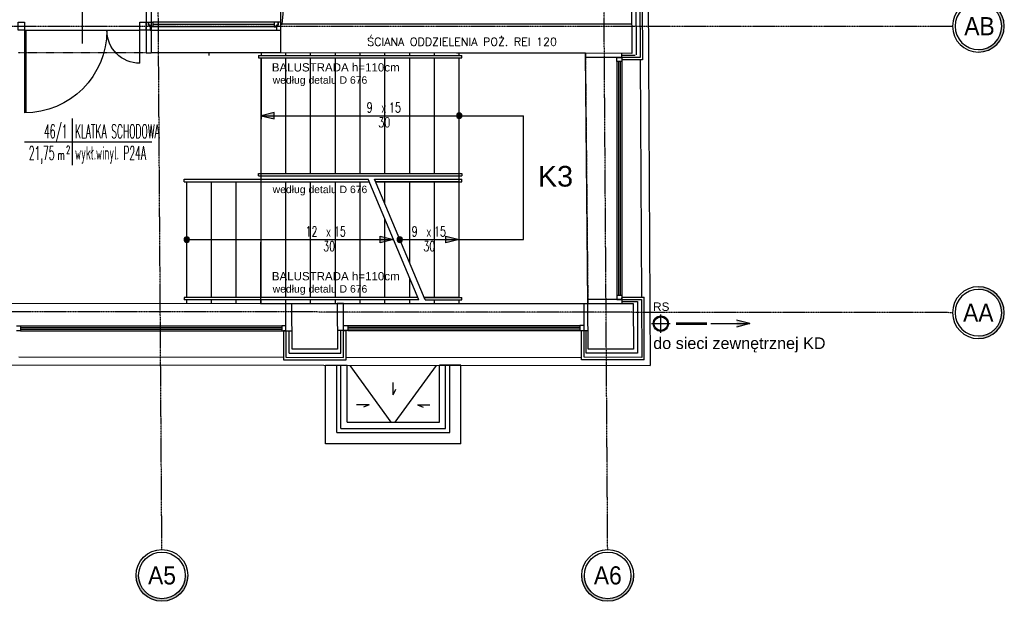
# Model space of a CAD drawing. Header units: inches. Extents: x -145354 to -97635, y 38777 to 78670.
# Tile 68 of 231: x -139141 to -137948, y 47831 to 48535. Entities that reach past the tile are written whole.
import ezdxf
from ezdxf.enums import TextEntityAlignment as Align

# ---------------------------------------------------------------- set-up
doc = ezdxf.new("R2010")
doc.units = ezdxf.units.IN
doc.header["$MEASUREMENT"] = 0
for name, pattern in [('CENTER', [2, 1.25, -0.25, 0.25, -0.25]), ('DASHDOT', [1, 0.5, -0.25, 0, -0.25]), ('DASHED2', [0.375, 0.25, -0.125])]:
    doc.linetypes.add(name, pattern=pattern)
doc.layers.get('0').update_dxf_attribs({"color": 101})
for name, color, linetype in [('Cieniutko', 8, 'Continuous'), ('cokół_widok', 255, 'Continuous'), ('Drz---drzwi', 5, 'Continuous'), ('E-OPIS_POM', 6, 'Continuous'), ('E35', 6, 'Continuous'), ('Ele-balustrada', 64, 'Continuous'), ('Ins-ppoz-opis', 240, 'Continuous'), ('Ins-wod', 152, 'Continuous'), ('Ins-wod-opis', 155, 'Continuous'), ('Mkd-odpływy', 7, 'Continuous'), ('Okn---okna', 5, 'Continuous'), ('Opis-spadki', 61, 'Continuous'), ('Os-osie glowne', 8, 'CENTER'), ('Os-osie-opis', 8, 'Continuous'), ('Sc-cegla pelna', 32, 'Continuous'), ('Sc-gazobeton', 45, 'Continuous'), ('Sc-izolacja term-obrys', 132, 'Continuous'), ('Sc-izolacja term-styropian', 151, 'STYROPIAN-KA'), ('Sc-kamien', 31, 'Continuous'), ('Sc-nad', 5, 'DASHED2'), ('Sc-nadproza kon', 5, 'DASHED2'), ('Sch-opis', 51, 'Continuous'), ('Sch-widok', 12, 'Continuous'), ('studzienki_widok', 52, 'Continuous'), ('W-idok', 9, 'Continuous')]:
    doc.layers.add(name, color=color, linetype=linetype)
doc.styles.add('dwg_opis duży', font='ARIAL.TTF', dxfattribs={"width": 0.9})
doc.styles.add('KA wymiar', font='romans.shx', dxfattribs={"width": 0.6})
doc.styles.add('ROMANS', font='romans', dxfattribs={"width": 0.85})
doc.styles.add('TYTUL2', font='ARIAL.TTF')
doc.linetypes.add('BATTING', pattern='A,0.0001,-0.1,[134,ltypeshp.shx,S=0.1,R=0,X=-0.1,Y=0],-0.2,[134,ltypeshp.shx,S=0.1,R=180,X=0.1,Y=0],-0.1', length=0.4001)
doc.linetypes.add('STYROPIAN-KA', pattern='A,0.0001,-0.1,[135,ltypeshp.shx,S=0.1,R=0,X=-0.1,Y=0],0,[135,ltypeshp.shx,S=0.1,R=180,X=0.1,Y=0],-0.1', length=0.2001)
doc.linetypes.add('ZIGZAG', pattern='A,0.00254,-5.08,[131,ltypeshp.shx,S=5.08,R=0,X=-5.08,Y=0],-10.16,[131,ltypeshp.shx,S=5.08,R=180,X=5.08,Y=0],-5.08', length=20.32254)

# ---------------------------------------------------------------- blocks, each defined once
blk = doc.blocks.new('pow')
for p, q in [((0, 0.523), (0, -0.523)), ((-1.075, 0), (1.78, 0))]:
    blk.add_line(p, q)
at = {"style": 'KA wymiar', "width": 0.6}
for s, height, p in [('2', 0.18, (-0.139, -0.27)), ('m', 0.21, (-0.333, -0.401))]:
    blk.add_text(s, height=height, dxfattribs=at).set_placement(p)
at = {"style": 'KA wymiar'}
for tag, width, p in [('01', 0.7, (-0.131, 0.084)), ('000.00', 0.6, (-0.364, -0.401))]:
    blk.add_attdef(tag, text='', height=0.3, dxfattribs=dict(at, width=width)).set_placement(p, align=Align.RIGHT)
blk.add_attdef('POMIESZCZENIE', (0.071, 0.084), '', height=0.3, dxfattribs=at)
at = {"style": 'KA wymiar', "width": 0.8}
blk.add_attdef('POSADZKA', (0.071, -0.401), '', height=0.3, dxfattribs=at)
blk = doc.blocks.new('ozn_schody-strzałka8x16')
at = {"ltscale": 25}
blk.add_hatch(color=256, dxfattribs=at).paths.add_polyline_path([(0, 0), (-4, -16), (4, -16)])
blk.add_lwpolyline([(0, 0), (-4, -16), (4, -16)], close=True, dxfattribs=at)
blk = doc.blocks.new('ozn_schody-kółko_d14')
at = {"ltscale": 25}
h = blk.add_hatch(color=256, dxfattribs=at)
edge = h.paths.add_edge_path()
edge.add_arc((0, 0), 3.33, 0, 360)
at = {"ltscale": 7}
blk.add_circle((0, 0), 3.33, dxfattribs=at)
blk = doc.blocks.new('ozn_opis-schodów1-rzut')
at = {"style": 'ROMANS', "width": 0.7}
blk.add_text('x', height=12, dxfattribs=at).set_placement((-3.3, 3))
at = {"ltscale": 25, "style": 'ROMANS', "width": 0.7}
blk.add_attdef('Ilość', text='', height=12, dxfattribs=at).set_placement((-7.7, 3), align=Align.RIGHT)
blk.add_attdef('Wysokość', (6.2, 3), '', height=12, dxfattribs=at)
blk.add_attdef('Długość', text='', height=12, dxfattribs=at).set_placement((0.4, -15), align=Align.CENTER)
blk = doc.blocks.new('_DKGJHF')
at = {"ltscale": 7}
for p, q in [((-21.1, -77), (35.9, -77)), ((-5, -145.5), (-105, -145.5)), ((-5, -147.5), (-105, -147.5))]:
    blk.add_line(p, q, dxfattribs=at)
for points in [[(5, -7.5), (5, 0), (-5, 0), (-5, -7.5)], [(5, -155), (5, -147.5), (-5, -147.5), (-5, -155)]]:
    blk.add_lwpolyline(points, close=True, dxfattribs=at)
for points in [[(-45, -7.5), (-5, -7.5)], [(-5, -147.5), (-5, -7.5)]]:
    blk.add_lwpolyline(points, dxfattribs=at)
for centre, radius, start, end in [((-5, -7.5), 40, 180, 270), ((-5, -147.5), 100, 90, 180)]:
    blk.add_arc(centre, radius, start, end)
blk = doc.blocks.new('rura_spustowa')
at = {"layer": 'Ins-wod', "linetype": 'Continuous'}
for p, q in [((-11.2, 0), (11.2, 0)), ((0, -11.2), (0, 11.2))]:
    blk.add_line(p, q, dxfattribs=at)
at = {"layer": 'Ins-wod', "linetype": 'Continuous', "ltscale": 25}
for radius in [9.25, 8.25]:
    blk.add_circle((0, 0), radius, dxfattribs=at)
blk = doc.blocks.new('_opis_osi_liczbowy')
blk.add_hatch(color=256).paths.add_polyline_path([(32, 32), (32, 28.8, -1), (32, -28.8), (32, -32, 1)])
for radius in [32, 28.8]:
    blk.add_circle((32, 0), radius)
at = {"style": 'dwg_opis duży', "width": 0.9}
blk.add_attdef('AXNAMEH', text='', height=22.4, rotation=90, dxfattribs=at).set_placement((32, 0), align=Align.MIDDLE_CENTER)
blk = doc.blocks.new('_opis_osi')
blk.add_hatch(color=256).paths.add_polyline_path([(32, -32), (28.8, -32, -1), (-28.8, -32), (-32, -32, 1)])
for radius in [32, 28.8]:
    blk.add_circle((0, -32), radius)
at = {"style": 'dwg_opis duży', "width": 0.9}
blk.add_attdef('AXNAMEV', text='', height=22.4, rotation=90, dxfattribs=at).set_placement((0, -32), align=Align.MIDDLE_CENTER)
blk = doc.blocks.new('ok163')
at = {"layer": 'Okn---okna'}
for p, q in [((5, -10), (158, -10)), ((155, 0), (8, 0)), ((155, -3), (8, -3)), ((155, -6), (8, -6))]:
    blk.add_line(p, q, dxfattribs=at)
for points in [[(5, -10), (0, -10), (0, 0), (3, 0), (3, -4), (5, -4)], [(155, -6), (158, -6), (158, -4), (160, -4), (160, 0), (158, 0), (155, 0)], [(158, -10), (163, -10), (163, 0), (160, 0), (160, -4), (158, -4)], [(8, -6), (5, -6), (5, -4), (3, -4), (3, 0), (5, 0), (8, 0)]]:
    blk.add_lwpolyline(points, close=True, dxfattribs=at)
blk = doc.blocks.new('st_mała')
at = {"layer": 'Ele-balustrada'}
for p, q in [((81.5, -13.5), (0, -13.5)), ((76.5, -18.5), (0, -18.5)), ((76.5, -145.5), (76.5, -18.5)), ((81.5, -150.5), (81.5, -13.5)), ((76.5, -145.5), (0, -145.5)), ((81.5, -150.5), (0, -150.5))]:
    blk.add_line(p, q, dxfattribs=at)
at = {"layer": 'studzienki_widok'}
for p, q in [((95, 0), (0, 0)), ((0, 0), (0, -26)), ((95, 0), (95, -164)), ((69, -26), (0, -26)), ((69, -138), (69, -26)), ((69, -138), (0, -138)), ((0, -164), (0, -138)), ((95, -164), (0, -164)), ((95, -164), (69, -164))]:
    blk.add_line(p, q, dxfattribs=at)
blk = doc.blocks.new('_vxkdjhgkljhkgjhk')
for q in [(14, 6), (30.2, 0)]:
    blk.add_line((0, 0), q)

msp = doc.modelspace()

# ---------------------------------------------------------------- hatches: boundary and pattern name
at = {"layer": 'Ins-wod'}
msp.add_hatch(color=256, dxfattribs=at).paths.add_polyline_path([(-138272.4, 48170.85), (-138272.4, 48162.51), (-138256.35, 48166.68)])

# ---------------------------------------------------------------- linework, layer by layer
at = {"layer": 'Cieniutko', "linetype": 'Continuous'}
for p, q in [((-138690.87, 48047.31), (-138740.75, 48116.07)), ((-138685.87, 48047.31), (-138636, 48116.07))]:
    msp.add_line(p, q, dxfattribs=at)
at = {"layer": 'cokół_widok'}
for p in [(-138396.82, 51668.68), (-139589.7, 48117.07)]:
    msp.add_line(p, (-138377.22, 48115.8), dxfattribs=at)
at = {"layer": 'E35'}
msp.add_line((-138911.48, 48491.38), (-138911.48, 48494.36), dxfattribs=at)
at = {"layer": 'Ele-balustrada'}
for p, q in [((-138851.47, 48491.38), (-138605.47, 48491.38)), ((-138851.47, 48491.38), (-138851.47, 48488.38)), ((-138851.47, 48488.38), (-138605.47, 48488.38)), ((-138605.47, 48488.38), (-138605.47, 48491.38)), ((-138941.47, 48341.38), (-138718.67, 48341.38)), ((-138851.47, 48345.38), (-138851.47, 48348.38)), ((-138851.47, 48348.38), (-138605.47, 48348.38)), ((-138851.47, 48345.38), (-138605.47, 48345.38)), ((-138605.47, 48348.38), (-138605.47, 48345.38)), ((-138605.47, 48338.38), (-138605.47, 48341.38)), ((-138941.47, 48338.38), (-138717.41, 48338.38)), ((-138709.82, 48338.38), (-138605.47, 48338.38)), ((-138941.47, 48198.38), (-138941.47, 48195.38)), ((-138658.72, 48198.38), (-138941.47, 48198.38)), ((-138651.13, 48198.38), (-138605.47, 48198.38)), ((-138605.47, 48195.38), (-138605.47, 48198.38)), ((-138657.47, 48195.38), (-138941.47, 48195.38)), ((-138649.88, 48195.38), (-138605.47, 48195.38))]:
    msp.add_line(p, q, dxfattribs=at)
for points in [[(-138941.47, 48338.38), (-138941.47, 48341.38)], [(-138711.08, 48341.38), (-138605.47, 48341.38)]]:
    msp.add_lwpolyline(points, dxfattribs=at)
at = {"layer": 'Ins-ppoz-opis', "linetype": 'ZIGZAG', "ltscale": 0.025}
msp.add_lwpolyline([(-138399.5, 48529.26), (-138824.55, 48529.26)], dxfattribs=at)
at = {"layer": 'Ins-wod'}
for p, q in [((-138303.58, 48166.68), (-138256.35, 48166.68)), ((-138256.35, 48166.68), (-138272.4, 48170.85)), ((-138256.35, 48166.68), (-138272.4, 48162.51))]:
    msp.add_line(p, q, dxfattribs=at)
at = {"layer": 'Mkd-odpływy', "const_width": 3}
msp.add_lwpolyline([(-138345.7, 48166.68), (-138308.35, 48166.68)], dxfattribs=at)
at = {"layer": 'Okn---okna'}
for p, q in [((-138417.37, 48483.84), (-138417.37, 48488.84)), ((-138417.37, 48488.84), (-138411.37, 48488.84)), ((-138417.37, 48483.84), (-138417.37, 48197.84)), ((-138411.37, 48483.84), (-138417.37, 48483.84)), ((-138415.37, 48483.84), (-138415.37, 48200.83)), ((-138413.37, 48483.84), (-138413.37, 48200.83)), ((-138411.37, 48488.84), (-138411.37, 48486.84)), ((-138411.37, 48486.84), (-138411.37, 48483.84)), ((-138411.37, 48483.84), (-138411.37, 48197.84)), ((-138389.26, 48485.84), (-138387.68, 48198.83)), ((-138417.37, 48200.83), (-138417.37, 48195.83)), ((-138411.37, 48200.83), (-138417.37, 48200.83)), ((-138411.37, 48195.83), (-138411.37, 48197.84)), ((-138411.37, 48195.83), (-138411.37, 48197.83)), ((-139152.31, 48191.61), (-138811.28, 48190.88)), ((-138756.28, 48190.83), (-138452.63, 48190.88)), ((-139144.87, 48163.91), (-139139.87, 48163.91)), ((-139139.87, 48163.91), (-138823.33, 48163.91)), ((-139139.87, 48163.91), (-139139.87, 48157.91)), ((-139139.87, 48161.91), (-138823.33, 48161.91)), ((-138820.33, 48163.91), (-138823.33, 48163.91)), ((-138823.33, 48163.91), (-138823.33, 48157.91)), ((-138818.33, 48163.91), (-138820.33, 48163.91)), ((-138818.33, 48157.91), (-138818.33, 48163.91)), ((-138748.54, 48158.32), (-138748.54, 48164.32)), ((-138748.54, 48164.32), (-138746.54, 48164.32)), ((-138746.54, 48164.32), (-138743.54, 48164.32)), ((-138743.54, 48164.32), (-138462.27, 48164.32)), ((-138743.54, 48164.32), (-138743.54, 48158.32)), ((-138743.54, 48162.32), (-138462.27, 48162.32)), ((-138459.27, 48164.32), (-138462.27, 48164.32)), ((-138462.27, 48164.32), (-138462.27, 48158.32)), ((-138457.27, 48164.32), (-138459.27, 48164.32)), ((-138457.27, 48158.32), (-138457.27, 48164.32)), ((-139139.87, 48157.91), (-139144.87, 48157.91)), ((-139139.87, 48159.91), (-138823.33, 48159.91)), ((-139139.87, 48157.91), (-138823.33, 48157.91)), ((-138823.33, 48157.91), (-138818.33, 48157.91)), ((-138743.54, 48158.32), (-138748.54, 48158.32)), ((-138743.54, 48160.32), (-138462.27, 48160.32)), ((-138743.54, 48158.32), (-138462.27, 48158.32)), ((-138462.27, 48158.32), (-138457.27, 48158.32)), ((-139141.87, 48126.6), (-138821.33, 48125.9)), ((-138745.56, 48125.82), (-138460.27, 48125.88))]:
    msp.add_line(p, q, dxfattribs=at)
msp.add_lwpolyline([(-138848.49, 48488.38), (-138849.11, 48190.96), (-138452.63, 48190.88), (-138455.64, 48493.88), (-138848.47, 48494.28), (-138848.48, 48491.38)], dxfattribs=at)
at = {"layer": 'Os-osie glowne'}
for p, q in [((-138968.62, 47893.27), (-138995.96, 51985.69)), ((-138968.62, 47893.27), (-138995.96, 51985.69)), ((-138428.61, 47893.27), (-138455.95, 51985.69)), ((-138010.88, 48179.92), (-143318.47, 48185.52))]:
    msp.add_line(p, q, dxfattribs=at)
msp.add_lwpolyline([(-143318.47, 48526.7), (-138010.88, 48526.7)], dxfattribs=at)
at = {"layer": 'Sc-cegla pelna'}
for p, q in [((-138810.98, 48135.88), (-138811.28, 48190.88)), ((-138811.28, 48190.88), (-138756.28, 48190.83)), ((-138756.28, 48190.83), (-138755.98, 48135.83)), ((-138452.33, 48135.88), (-138452.63, 48190.88)), ((-138452.63, 48190.88), (-138397.63, 48190.83)), ((-138397.63, 48190.83), (-138397.33, 48135.83)), ((-138755.98, 48135.83), (-138810.98, 48135.88)), ((-138397.33, 48135.83), (-138452.33, 48135.88))]:
    msp.add_line(p, q, dxfattribs=at)
for points in [[(-138400.82, 48769.51), (-138399.3, 48493.82), (-138824.55, 48494.26)], [(-138822.89, 48529.26), (-138820.65, 48554.26)], [(-138824.55, 48529.26), (-138822.89, 48529.26)], [(-138824.55, 48494.28), (-138824.55, 48529.26)]]:
    msp.add_lwpolyline(points, dxfattribs=at)
at = {"layer": 'Sc-gazobeton'}
for p, q in [((-138987.73, 48554.44), (-138987.73, 48494.44)), ((-138824.55, 48529.26), (-138824.55, 48554.27)), ((-138987.73, 48494.44), (-138981.65, 48494.28)), ((-138455.59, 48488.84), (-138455.64, 48493.88)), ((-138411.37, 48488.84), (-138455.59, 48488.84)), ((-138411.37, 48488.84), (-138411.37, 48493.83)), ((-138818.33, 48157.91), (-138818.33, 48190.9)), ((-138818.33, 48190.9), (-138811.28, 48190.88)), ((-138748.54, 48190.83), (-138756.28, 48190.83)), ((-138748.54, 48158.32), (-138748.54, 48190.83)), ((-138457.27, 48158.32), (-138457.27, 48190.88)), ((-138457.27, 48190.88), (-138452.63, 48190.88)), ((-138411.37, 48195.83), (-138452.68, 48195.83)), ((-138452.68, 48195.83), (-138452.63, 48190.88)), ((-138417.37, 48195.83), (-138411.37, 48195.83)), ((-138411.37, 48195.83), (-138411.37, 48190.84)), ((-138818.33, 48157.91), (-138811.1, 48157.91)), ((-138748.54, 48158.32), (-138756.1, 48158.32)), ((-138457.27, 48158.32), (-138452.45, 48158.32))]:
    msp.add_line(p, q, dxfattribs=at)
at = {"layer": 'Sc-izolacja term-obrys'}
for p, q in [((-138390.84, 48772.57), (-138389.28, 48488.84)), ((-138389.28, 48488.84), (-138411.37, 48488.84)), ((-138411.37, 48195.83), (-138387.66, 48195.83)), ((-138387.66, 48195.83), (-138387.27, 48125.81)), ((-138818.33, 48157.91), (-138818.54, 48125.89)), ((-138748.54, 48125.82), (-138748.54, 48158.32)), ((-138457.27, 48125.89), (-138457.27, 48158.32)), ((-138818.54, 48125.89), (-138748.54, 48125.82)), ((-138387.27, 48125.81), (-138457.27, 48125.89))]:
    msp.add_line(p, q, dxfattribs=at)
at = {"layer": 'Sc-izolacja term-styropian', "linetype": 'BATTING', "ltscale": 0.1}
for p, q in [((-138395.43, 48491.12), (-138411.37, 48491.14)), ((-138411.37, 48193.33), (-138392.65, 48193.33)), ((-138454.77, 48130.89), (-138454.77, 48158.32))]:
    msp.add_line(p, q, dxfattribs=at)
at = {"layer": 'Sc-izolacja term-styropian', "linetype": 'BATTING', "ltscale": 0.25}
for p, q in [((-138392.65, 48193.33), (-138392.3, 48130.82)), ((-138814.36, 48130.88), (-138751.85, 48130.82)), ((-138392.3, 48130.82), (-138454.77, 48130.89))]:
    msp.add_line(p, q, dxfattribs=at)
at = {"layer": 'Sc-izolacja term-styropian', "linetype": 'BATTING', "ltscale": 0.15}
for p, q in [((-138814.36, 48130.88), (-138814.33, 48157.33)), ((-138751.85, 48130.82), (-138751.83, 48157.77))]:
    msp.add_line(p, q, dxfattribs=at)
at = {"layer": 'Sc-izolacja term-styropian', "linetype": 'BATTING', "ltscale": 0.25}
msp.add_lwpolyline([(-138395.84, 48771.72), (-138394.3, 48491.83)], dxfattribs=at)
at = {"layer": 'Sc-kamien'}
for p, q in [((-138386.66, 48558.84), (-138386.26, 48485.84)), ((-138411.37, 48488.84), (-138411.37, 48485.84)), ((-138386.26, 48485.84), (-138411.37, 48485.84)), ((-138411.37, 48198.83), (-138384.27, 48198.83)), ((-138411.37, 48198.83), (-138411.37, 48195.83)), ((-138384.27, 48122.81), (-138384.27, 48198.83)), ((-138818.33, 48157.91), (-138821.33, 48157.91)), ((-138821.33, 48157.91), (-138821.33, 48122.89)), ((-138748.54, 48158.32), (-138745.56, 48158.32)), ((-138745.56, 48122.82), (-138745.56, 48158.32)), ((-138460.27, 48122.81), (-138460.27, 48158.32)), ((-138460.27, 48158.32), (-138457.27, 48158.32)), ((-138821.33, 48122.89), (-138745.56, 48122.82)), ((-138384.27, 48122.81), (-138460.27, 48122.81))]:
    msp.add_line(p, q, dxfattribs=at)
at = {"layer": 'Sc-nad', "ltscale": 4}
msp.add_line((-138455.64, 48493.88), (-138452.63, 48190.88), dxfattribs=at)
at = {"layer": 'Sc-nadproza kon', "linetype": 'DASHDOT', "ltscale": 0.5}
msp.add_lwpolyline([(-138987.73, 48494.44), (-139142.73, 48494.61)], dxfattribs=at)
at = {"layer": 'Sch-opis'}
for p, q in [((-138848.47, 48418.38), (-138530.47, 48418.38)), ((-138657.47, 48195.38), (-138718.67, 48341.38)), ((-138649.88, 48195.38), (-138711.08, 48341.38))]:
    msp.add_line(p, q, dxfattribs=at)
for points in [[(-138680.48, 48268.38), (-138530.47, 48268.38), (-138530.47, 48418.38)], [(-138938.47, 48268.38), (-138688.07, 48268.38)]]:
    msp.add_lwpolyline(points, dxfattribs=at)
at = {"layer": 'Sch-widok'}
for p, q in [((-138848.47, 48488.38), (-138608.47, 48488.38)), ((-138848.47, 48348.38), (-138848.47, 48488.38)), ((-138818.47, 48491.38), (-138818.47, 48494.25)), ((-138818.47, 48348.38), (-138818.47, 48488.38)), ((-138788.47, 48491.38), (-138788.47, 48494.22)), ((-138788.47, 48348.38), (-138788.47, 48488.38)), ((-138758.47, 48491.38), (-138758.47, 48494.19)), ((-138758.47, 48348.38), (-138758.47, 48488.38)), ((-138728.47, 48491.38), (-138728.47, 48494.15)), ((-138728.47, 48348.38), (-138728.47, 48488.38)), ((-138698.47, 48491.38), (-138698.47, 48494.12)), ((-138698.47, 48348.38), (-138698.47, 48488.38)), ((-138668.47, 48491.38), (-138668.47, 48494.09)), ((-138668.47, 48348.38), (-138668.47, 48488.38)), ((-138638.47, 48491.38), (-138638.47, 48494.06)), ((-138638.47, 48348.38), (-138638.47, 48488.38)), ((-138608.47, 48491.38), (-138608.47, 48494.03)), ((-138608.47, 48348.38), (-138608.47, 48488.38)), ((-138848.47, 48348.38), (-138608.47, 48348.38)), ((-138938.47, 48338.38), (-138717.41, 48338.38)), ((-138608.47, 48338.38), (-138709.82, 48338.38)), ((-138658.72, 48198.38), (-138938.47, 48198.38)), ((-138608.47, 48198.38), (-138651.13, 48198.38))]:
    msp.add_line(p, q, dxfattribs=at)
for points in [[(-138608.47, 48198.38), (-138608.47, 48348.38)], [(-138938.47, 48198.38), (-138938.47, 48338.38)], [(-138908.47, 48198.38), (-138908.47, 48338.38)], [(-138878.47, 48198.38), (-138878.47, 48338.38)], [(-138848.47, 48198.38), (-138848.47, 48338.38)], [(-138818.47, 48198.38), (-138818.47, 48338.38)], [(-138788.47, 48198.38), (-138788.47, 48338.38)], [(-138758.47, 48198.38), (-138758.47, 48338.38)], [(-138728.47, 48198.38), (-138728.47, 48338.38)], [(-138698.47, 48311.32), (-138698.47, 48338.38)], [(-138668.47, 48239.75), (-138668.47, 48338.38)], [(-138638.47, 48198.38), (-138638.47, 48338.38)], [(-138698.47, 48198.38), (-138698.47, 48293.21)], [(-138668.47, 48198.38), (-138668.47, 48221.64)], [(-138938.47, 48191.16), (-138938.47, 48195.38)], [(-138908.47, 48191.09), (-138908.47, 48195.38)], [(-138878.47, 48191.03), (-138878.47, 48195.38)], [(-138848.47, 48190.96), (-138848.47, 48195.38)], [(-138818.47, 48190.9), (-138818.47, 48195.38)], [(-138788.47, 48190.86), (-138788.47, 48195.38)], [(-138758.47, 48190.83), (-138758.47, 48195.38)], [(-138728.47, 48190.83), (-138728.47, 48195.38)], [(-138698.47, 48190.84), (-138698.47, 48195.38)], [(-138668.47, 48190.84), (-138668.47, 48195.38)], [(-138638.47, 48190.85), (-138638.47, 48195.38)], [(-138608.47, 48190.85), (-138608.47, 48195.38)]]:
    msp.add_lwpolyline(points, dxfattribs=at)
at = {"layer": 'W-idok', "linetype": 'Continuous'}
for points in [[(-138981.65, 48554.43), (-138981.65, 48494.28)], [(-138824.55, 48494.28), (-138981.65, 48494.28)]]:
    msp.add_lwpolyline(points, dxfattribs=at)

# ---------------------------------------------------------------- block references
msp.add_blockref('ok163', (-138987.73, 48531.75))
at = {"rotation": 270}
msp.add_blockref('st_mała', (-138606.37, 48116.31), dxfattribs=at)
at = {"layer": 'Cieniutko', "linetype": 'Continuous', "yscale": 0.5, "zscale": 0.5}
for p, xscale, rotation in [((-138688.34, 48080.46), -0.5, 270), ((-138717.6, 48068.51), 0.5, 180), ((-138659.15, 48068.51), -0.5, 180)]:
    msp.add_blockref('_vxkdjhgkljhkgjhk', p, dxfattribs=dict(at, xscale=xscale, rotation=rotation))
at = {"layer": 'Drz---drzwi', "xscale": -1, "rotation": 270}
msp.add_blockref('_DKGJHF', (-138987.73, 48526.75), dxfattribs=at)
at = {"layer": 'E-OPIS_POM'}
ref = msp.add_blockref('pow', (-139077.11, 48386.74), dxfattribs=dict(at, xscale=54, yscale=54, zscale=54))
ref.add_attrib('000.00', '21,75', dxfattribs={"layer": '0', "height": 16.2, "style": 'KA wymiar', "width": 0.498194}).set_placement((-139098.64, 48365.09), align=Align.RIGHT)
ref.add_attrib('01', '46/1', dxfattribs={"layer": '0', "height": 16.2, "style": 'KA wymiar', "width": 0.498194}).set_placement((-139082.99, 48391.3), align=Align.RIGHT)
ref.add_attrib('POMIESZCZENIE', 'KLATKA SCHODOWA', (-139073.93, 48391.3), dxfattribs={"layer": '0', "height": 16.2, "style": 'KA wymiar', "width": 0.498194})
ref.add_attrib('POSADZKA', 'wykł.winyl. P24A', (-139073.93, 48365.09), dxfattribs={"layer": '0', "height": 16.2, "style": 'KA wymiar', "width": 0.498194})
at = {"layer": 'Ins-wod'}
msp.add_blockref('rura_spustowa', (-138364.21, 48166.65), dxfattribs=at)
at = {"layer": 'Os-osie-opis'}
ref = msp.add_blockref('_opis_osi', (-138010.88, 48526.7), dxfattribs=dict(at, xscale=-0.9799999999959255, yscale=0.9799999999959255, zscale=0.9799999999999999, rotation=90))
ref.add_attrib('AXNAMEV', 'AB', dxfattribs={"layer": '0', "height": 21.952, "style": 'dwg_opis duży', "width": 0.9}).set_placement((-137978.21, 48526.7), align=Align.MIDDLE_CENTER)
ref = msp.add_blockref('_opis_osi', (-138010.88, 48179.92), dxfattribs=dict(at, xscale=-0.9799999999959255, yscale=0.9799999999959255, zscale=0.9799999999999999, rotation=90))
ref.add_attrib('AXNAMEV', 'AA', dxfattribs={"layer": '0', "height": 21.952, "style": 'dwg_opis duży', "width": 0.9}).set_placement((-137979.68, 48179.92), align=Align.MIDDLE_CENTER)
ref = msp.add_blockref('_opis_osi_liczbowy', (-138968.62, 47893.27), dxfattribs=dict(at, xscale=0.9799999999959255, yscale=0.9799999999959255, zscale=0.9799999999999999, rotation=270))
ref.add_attrib('AXNAMEH', 'A5', dxfattribs={"layer": '0', "height": 21.952, "style": 'dwg_opis duży', "width": 0.9}).set_placement((-138968.47, 47861.93), align=Align.MIDDLE_CENTER)
ref = msp.add_blockref('_opis_osi_liczbowy', (-138428.61, 47893.27), dxfattribs=dict(at, xscale=0.9799999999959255, yscale=0.9799999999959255, zscale=0.9799999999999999, rotation=270))
ref.add_attrib('AXNAMEH', 'A6', dxfattribs={"layer": '0', "height": 21.952, "style": 'dwg_opis duży', "width": 0.9}).set_placement((-138428.46, 47861.93), align=Align.MIDDLE_CENTER)
at = {"layer": 'Sch-opis'}
ref = msp.add_blockref('ozn_opis-schodów1-rzut', (-138699.68, 48419.31), dxfattribs=at)
ref.add_attrib('Ilość', '9', dxfattribs={"layer": '0', "ltscale": 25, "height": 12, "style": 'ROMANS', "width": 0.7}).set_placement((-138713.43, 48422.31), align=Align.RIGHT)
ref.add_attrib('Wysokość', '15', (-138693.46, 48422.31), dxfattribs={"layer": '0', "ltscale": 25, "height": 12, "style": 'ROMANS', "width": 0.7})
ref.add_attrib('Długość', '30', dxfattribs={"layer": '0', "ltscale": 25, "height": 12, "style": 'ROMANS', "width": 0.7}).set_placement((-138699.27, 48404.31), align=Align.CENTER)
at = {"layer": 'Sch-opis', "rotation": 90}
msp.add_blockref('ozn_schody-strzałka8x16', (-138848.47, 48418.38), dxfattribs=at)
at = {"layer": 'Sch-opis', "xscale": -1}
for p in [(-138608.47, 48418.38), (-138938.47, 48268.38), (-138680.48, 48268.38)]:
    msp.add_blockref('ozn_schody-kółko_d14', p, dxfattribs=at)
at = {"layer": 'Sch-opis'}
ref = msp.add_blockref('ozn_opis-schodów1-rzut', (-138766.4, 48269.31), dxfattribs=at)
ref.add_attrib('Ilość', '12', dxfattribs={"layer": '0', "ltscale": 25, "height": 12, "style": 'ROMANS', "width": 0.7}).set_placement((-138780.15, 48272.31), align=Align.RIGHT)
ref.add_attrib('Wysokość', '15', (-138760.18, 48272.31), dxfattribs={"layer": '0', "ltscale": 25, "height": 12, "style": 'ROMANS', "width": 0.7})
ref.add_attrib('Długość', '30', dxfattribs={"layer": '0', "ltscale": 25, "height": 12, "style": 'ROMANS', "width": 0.7}).set_placement((-138765.99, 48254.31), align=Align.CENTER)
ref = msp.add_blockref('ozn_opis-schodów1-rzut', (-138645.18, 48269.31), dxfattribs=at)
ref.add_attrib('Ilość', '9', dxfattribs={"layer": '0', "ltscale": 25, "height": 12, "style": 'ROMANS', "width": 0.7}).set_placement((-138658.93, 48272.31), align=Align.RIGHT)
ref.add_attrib('Wysokość', '15', (-138638.96, 48272.31), dxfattribs={"layer": '0', "ltscale": 25, "height": 12, "style": 'ROMANS', "width": 0.7})
ref.add_attrib('Długość', '30', dxfattribs={"layer": '0', "ltscale": 25, "height": 12, "style": 'ROMANS', "width": 0.7}).set_placement((-138644.77, 48254.31), align=Align.CENTER)
at = {"layer": 'Sch-opis', "xscale": -1, "rotation": 270}
for p in [(-138688.07, 48268.38), (-138608.47, 48268.38)]:
    msp.add_blockref('ozn_schody-strzałka8x16', p, dxfattribs=at)

# ---------------------------------------------------------------- texts
at = {"layer": 'Ins-ppoz-opis', "linetype": 'ZIGZAG', "ltscale": 0.038, "insert": (-138719.86, 48507.87), "char_height": 9.8, "width": 330.3997, "attachment_point": 4, "line_spacing_factor": 0.333333}
msp.add_mtext('{\\Fromans|c238;ŚCIANA ODDZIELENIA POŻ. REI 120}', dxfattribs=at)
at = {"layer": 'Ins-wod', "style": 'TYTUL2'}
msp.add_text('do sieci zewnętrznej KD', height=14, dxfattribs=at).set_placement((-138373.41, 48135.95, 0))
at = {"layer": 'Ins-wod-opis', "style": 'TYTUL2'}
msp.add_text('RS', height=10.212, dxfattribs=at).set_placement((-138363.7, 48187.18), align=Align.MIDDLE)
at = {"layer": 'Opis-spadki', "style": 'TYTUL2'}
msp.add_text('K3', height=25, dxfattribs=at).set_placement((-138491.89, 48345.06), align=Align.MIDDLE)
at = {"layer": 'Sch-opis', "style": 'TYTUL2'}
for s, height, p in [('BALUSTRADA h=110cm', 10, (-138835.46, 48471.87)), ('według detalu D 676', 9, (-138834.44, 48457.01)), ('według detalu D 676', 9, (-138834.44, 48324.61)), ('BALUSTRADA h=110cm', 10, (-138835.46, 48219.07)), ('według detalu D 676', 9, (-138834.44, 48204.21))]:
    msp.add_text(s, height=height, dxfattribs=at).set_placement(p)

doc.saveas('drawing.dxf')
